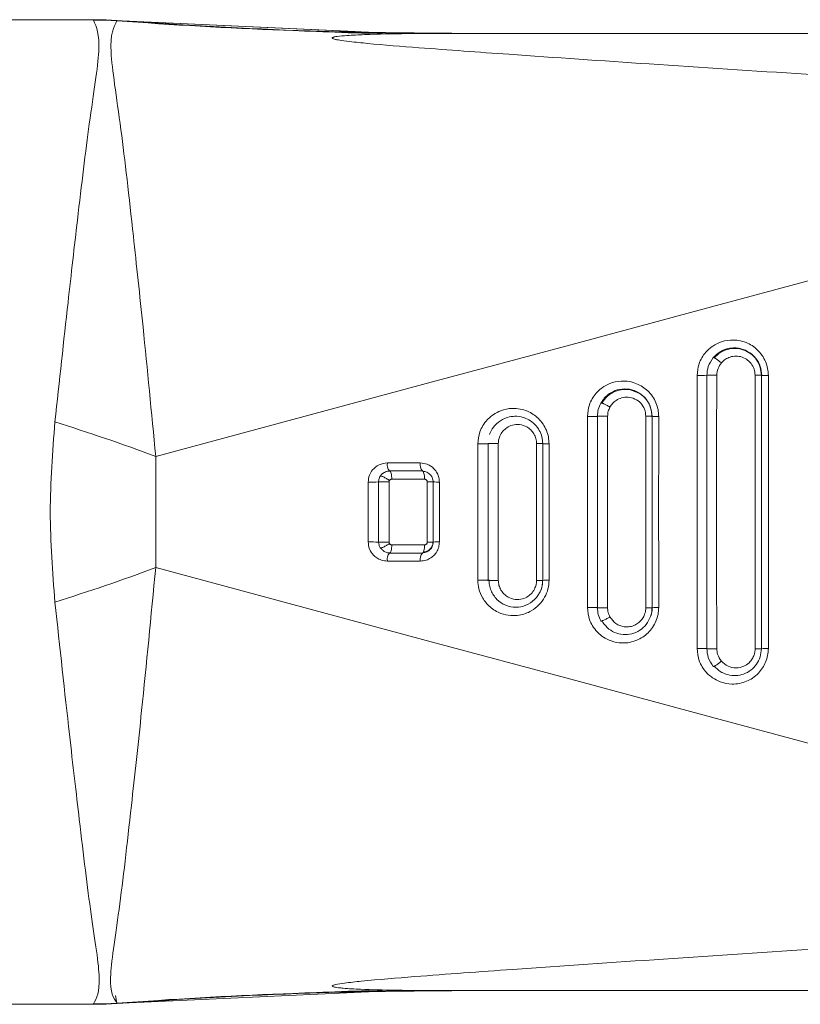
# Model space of a CAD drawing. Header units: millimetres. Extents: x -456 to 1924, y -71 to 431.
# Tile 3 of 45: x -211 to -197, y -48 to -30. Entities that reach past the tile are written whole.
import ezdxf

# ---------------------------------------------------------------- set-up
doc = ezdxf.new("R2010")
doc.units = ezdxf.units.MM

# ---------------------------------------------------------------- blocks, each defined once
blk = doc.blocks.new('Drawing View3')
at = {"color": 7, "linetype": 'Continuous', "lineweight": 18}
for p, q in [((-42.6, 15.5), (-27.226, 15.5)), ((-26.892, 15.491), (-27.23, 15.5)), ((-26.779, 15.483), (-27.23, 15.5)), ((-27.226, 15.5), (-27.224, 15.499)), ((-22.051, 15.264), (-26.82, 15.486)), ((-22.426, 15.282), (-26.82, 15.486)), ((-26.782, 15.484), (-26.782, 15.483)), ((-21.264, 15.254), (-22.863, 15.282)), ((-21.259, 15.254), (-21.758, 15.262)), ((-5.5, 15.25), (-20.695, 15.25)), ((-15.119, 9), (-15.119, 4)), ((-15, 9), (-15.119, 9)), ((-16.18, 8.995), (-16.18, 4.005)), ((-16.001, 4), (-16.001, 9)), ((-15, 9), (-15, 4)), ((-14.877, 4.004), (-14.877, 8.996)), ((-18.183, 8.245), (-18.183, 4.755)), ((-18, 4.75), (-18, 8.25)), ((-17.116, 8.25), (-17.116, 4.75)), ((-17.004, 8.25), (-17.116, 8.25)), ((-17, 8.25), (-17.004, 8.25)), ((-17, 8.25), (-17, 4.75)), ((-17, 7.716), (-17, 8.25)), ((-20, 5.25), (-20, 7.75)), ((-19.812, 5.251), (-19.812, 7.75)), ((-19, 7.75), (-19.113, 7.75)), ((-19.113, 7.75), (-19.113, 5.25)), ((-19, 7.75), (-19, 5.25)), ((-26.073, 5.486), (-26.073, 7.514)), ((-21.795, 7.248), (-21.821, 7.246)), ((-21.8, 7.25), (-21.2, 7.25)), ((-22, 5.95), (-22, 7.05)), ((-21.809, 5.95), (-21.809, 7.05)), ((-21.759, 7.1), (-21.16, 7.1)), ((-21.11, 7.05), (-21.11, 5.95)), ((-21, 7.05), (-21, 5.95)), ((-21, 5.95), (-21.007, 5.95)), ((-21.16, 5.9), (-21.759, 5.9)), ((-17, 4.75), (-17, 5.926)), ((-21.8, 5.75), (-21.795, 5.754)), ((-21.2, 5.75), (-21.8, 5.75)), ((-21.2, 5.75), (-21.19, 5.757)), ((-19, 5.25), (-19.113, 5.25)), ((-17, 4.75), (-17.116, 4.75)), ((-15, 4), (-15.119, 4)), ((-26.82, -2.486), (-22.052, -2.264)), ((-26.82, -2.486), (-22.051, -2.264)), ((-26.808, -2.339), (-26.782, -2.482)), ((-22.853, -2.282), (-21.259, -2.254)), ((-22.173, -2.27), (-21.758, -2.262)), ((-5.5, -2.25), (-20.695, -2.25)), ((-42.6, -2.5), (-27.226, -2.5)), ((-27.23, -2.5), (-26.779, -2.483))]:
    blk.add_line(p, q, dxfattribs=at)
at = {"color": 7, "linetype": 'Continuous', "lineweight": 18, "flags": 128}
for points in [[(-26.073, 7.514), (-23.567, 8.19), (-21.038, 8.871), (-18.487, 9.557), (-15.917, 10.249), (-13.331, 10.944), (-10.731, 11.642), (-8.119, 12.343), (-5.5, 13.046)], [(-26.073, 5.486), (-23.567, 4.81), (-21.038, 4.129), (-18.487, 3.443), (-15.917, 2.751), (-13.331, 2.056), (-10.731, 1.358), (-8.119, 0.657), (-5.5, -0.046)]]:
    blk.add_lwpolyline(points, dxfattribs=at)
at = {"color": 7, "linetype": 'Continuous', "lineweight": 18}
for centre, radius, start, end in [((-27.153, 9.924), 5.57, 86.1769, 90.5995), ((-20.695, 95.38), 80.13, 265.64339, 269.99986), ((-16.132, 10.701), 1.706, 268.4051, 274.4186), ((-16.127, -89.221), 98.221, 89.8201, 89.92607), ((-37.885, -23.896), 33.558, 69.391, 72.7177), ((-18.133, 10.012), 1.768, 268.361, 274.2988), ((-18.096, -136.236), 144.486, 89.88879, 89.96214), ((-20.134, 9.533), 1.789, 268.2904, 274.2827), ((-20.128, 9.439), 1.694, 268.5653, 274.3259), ((-21.674, 7.363), 0.169, 168.7434, 221.9555), ((-21.07, 7.363), 0.172, 168.8504, 221.0266), ((-22.136, 10.112), 3.065, 268.9755, 272.5392), ((-22.063, -162.965), 170.015, 89.91436, 89.97873), ((-20.912, 8.723), 1.675, 266.9844, 270.7971), ((-22.136, 2.888), 3.065, 87.4604, 91.0247), ((-20.912, 4.278), 1.675, 89.2027, 93.0157), ((-21.674, 5.637), 0.169, 138.0446, 191.2564), ((-21.07, 5.637), 0.172, 138.9729, 191.1502), ((-37.888, 36.895), 33.558, 287.2885, 290.6152), ((-18.909, 4.194), 1.06, 88.6747, 94.908), ((-16.907, 3.695), 1.06, 88.608, 95.0416), ((-14.904, 2.97), 1.035, 88.5026, 95.3014), ((-20.695, -82.38), 80.13, 90.00014, 94.35661), ((-27.153, 3.076), 5.57, 269.4004, 273.8231)]:
    blk.add_arc(centre, radius, start, end, dxfattribs=at)
for points, knots in [([(-27.915, 8.147), (-27.835, 8.891), (-27.693, 10.2), (-27.477, 12.071), (-27.281, 13.736), (-27.045, 15.12), (-27.155, 15.366), (-27.211, 15.494)], [0, 0, 0, 0, 0.190009, 0.334651, 0.538338, 0.761528, 1, 1, 1, 1]), ([(-27.211, 15.494), (-27.216, 15.496), (-27.225, 15.499), (-27.226, 15.5), (-27.226, 15.5)], [0, 0, 0, 0, 0.561067, 1, 1, 1, 1]), ([(-27.226, 15.5), (-27.143, 15.499), (-26.995, 15.498), (-26.847, 15.488), (-26.782, 15.484)], [0, 0, 0, 0, 0.559994, 1, 1, 1, 1]), ([(-26.073, 7.514), (-26.15, 8.317), (-26.287, 9.736), (-26.509, 11.804), (-26.713, 13.635), (-26.963, 15.135), (-26.844, 15.363), (-26.782, 15.482)], [0, 0, 0, 0, 0.190168, 0.336226, 0.540876, 0.762003, 1, 1, 1, 1]), ([(-26.782, 15.482), (-26.782, 15.482), (-26.782, 15.483), (-26.782, 15.483), (-26.782, 15.484)], [0, 0, 0, 0, 0.5563326, 1, 1, 1, 1]), ([(-26.782, 15.484), (-25.607, 15.409), (-23.511, 15.275), (-21.41, 15.258), (-20.486, 15.25)], [0, 0, 0, 0, 0.560021, 1, 1, 1, 1]), ([(-21.811, 15.235), (-22.145, 15.247), (-22.792, 15.27), (-23.388, 15.294), (-23.676, 15.306)], [0, 0, 0, 0, 0.515573, 1, 1, 1, 1]), ([(-20.695, 15.25), (-21.221, 15.249), (-21.858, 15.247), (-22.538, 15.215), (-22.719, 15.2), (-22.796, 15.188), (-22.823, 15.181), (-22.839, 15.175), (-22.848, 15.168), (-22.844, 15.159), (-22.823, 15.15), (-22.785, 15.139), (-22.691, 15.121), (-22.493, 15.095), (-22.007, 15.046), (-21.037, 14.969), (-19.322, 14.846), (-16.962, 14.683), (-13.662, 14.467), (-9.809, 14.241), (-6.907, 14.159), (-5.5, 14.119)], [0, 0, 0, 0, 0.079633, 0.096416, 0.106506, 0.108989, 0.110947, 0.112535, 0.113904, 0.115836, 0.117972, 0.120667, 0.124353, 0.135955, 0.15357, 0.20236, 0.286651, 0.417176, 0.562519, 0.787792, 1, 1, 1, 1]), ([(-14.877, 8.996), (-14.88, 9.039), (-14.885, 9.125), (-14.925, 9.251), (-14.988, 9.367), (-15.1, 9.497), (-15.248, 9.593), (-15.42, 9.641), (-15.591, 9.65), (-15.767, 9.609), (-15.908, 9.527), (-15.98, 9.464), (-16.01, 9.432), (-16.018, 9.423), (-16.02, 9.421), (-16.074, 9.359), (-16.157, 9.222), (-16.172, 9.067), (-16.18, 8.995)], [0, 0, 0, 0, 0.062546, 0.125984, 0.190344, 0.255585, 0.375281, 0.443712, 0.517666, 0.628248, 0.708015, 0.756845, 0.769623, 0.773095, 0.774103, 0.774624, 0.894592, 1, 1, 1, 1]), ([(-15.883, 9.322), (-15.856, 9.349), (-15.8, 9.408), (-15.683, 9.472), (-15.557, 9.502), (-15.452, 9.5), (-15.341, 9.479), (-15.219, 9.425), (-15.097, 9.31), (-15.016, 9.166), (-15.005, 9.054), (-15, 9)], [0, 0, 0, 0, 0.094141, 0.200375, 0.323982, 0.409646, 0.458094, 0.604791, 0.729109, 0.867138, 1, 1, 1, 1]), ([(-15.005, 8.993), (-15.009, 9.044), (-15.016, 9.145), (-15.085, 9.284), (-15.19, 9.395), (-15.323, 9.468), (-15.471, 9.498), (-15.621, 9.481), (-15.762, 9.421), (-15.834, 9.349), (-15.869, 9.313)], [0, 0, 0, 0, 0.124863, 0.249798, 0.374608, 0.499265, 0.623902, 0.748743, 0.874041, 1, 1, 1, 1]), ([(-16.001, 9), (-15.996, 9.054), (-15.986, 9.172), (-15.919, 9.269), (-15.883, 9.322)], [0, 0, 0, 0, 0.457521, 1, 1, 1, 1]), ([(-15.883, 9.322), (-15.881, 9.322), (-15.878, 9.324), (-15.866, 9.32), (-15.85, 9.311), (-15.832, 9.3), (-15.812, 9.286), (-15.789, 9.269), (-15.762, 9.248), (-15.745, 9.233), (-15.736, 9.225)], [0, 0, 0, 0, 0.136997, 0.267542, 0.389037, 0.500005, 0.61097, 0.732462, 0.863004, 1, 1, 1, 1]), ([(-15.819, 8.999), (-15.815, 9.042), (-15.806, 9.125), (-15.759, 9.193), (-15.736, 9.225)], [0, 0, 0, 0, 0.521306, 1, 1, 1, 1]), ([(-15.736, 9.225), (-15.718, 9.244), (-15.678, 9.285), (-15.596, 9.33), (-15.495, 9.355), (-15.382, 9.346), (-15.275, 9.3), (-15.189, 9.22), (-15.13, 9.117), (-15.123, 9.039), (-15.119, 9)], [0, 0, 0, 0, 0.092597, 0.200743, 0.324828, 0.459097, 0.595238, 0.730406, 0.865756, 1, 1, 1, 1]), ([(-14.877, 8.996), (-14.894, 8.996), (-14.927, 8.996), (-14.968, 8.997), (-14.995, 8.999), (-14.998, 9), (-15, 9)], [0, 0, 0, 0, 0.242329, 0.4999999, 0.7576709, 1, 1, 1, 1]), ([(-16.881, 8.246), (-16.884, 8.289), (-16.888, 8.375), (-16.928, 8.499), (-16.991, 8.616), (-17.102, 8.746), (-17.25, 8.841), (-17.421, 8.89), (-17.59, 8.9), (-17.762, 8.862), (-17.901, 8.785), (-17.975, 8.722), (-18.009, 8.687), (-18.074, 8.615), (-18.161, 8.474), (-18.176, 8.318), (-18.183, 8.245)], [0, 0, 0, 0, 0.061878, 0.124857, 0.188968, 0.254162, 0.373199, 0.442031, 0.516873, 0.622785, 0.700954, 0.751296, 0.766004, 0.773716, 0.894498, 1, 1, 1, 1]), ([(-15.819, 4.001), (-15.822, 4.937), (-15.828, 6.603), (-15.822, 8.269), (-15.819, 8.999)], [0, 0, 0, 0, 0.561691, 1, 1, 1, 1]), ([(-15, 4), (-15, 4.907), (-15, 6.574), (-15, 8.241), (-15, 9)], [0, 0, 0, 0, 0.54443, 1, 1, 1, 1]), ([(-17.938, 8.492), (-17.918, 8.522), (-17.875, 8.59), (-17.774, 8.676), (-17.633, 8.742), (-17.459, 8.759), (-17.279, 8.712), (-17.127, 8.599), (-17.021, 8.438), (-17.007, 8.313), (-17, 8.25)], [0, 0, 0, 0, 0.0825, 0.181793, 0.299657, 0.434093, 0.575769, 0.717, 0.858821, 1, 1, 1, 1]), ([(-17.307, 8.698), (-17.326, 8.707), (-17.393, 8.741), (-17.526, 8.747), (-17.682, 8.712), (-17.825, 8.626), (-17.888, 8.536), (-17.919, 8.491)], [0, 0, 0, 0, 0.090978, 0.316754, 0.543152, 0.770777, 1, 1, 1, 1]), ([(-17.004, 8.242), (-17.008, 8.297), (-17.017, 8.407), (-17.097, 8.552), (-17.198, 8.655), (-17.277, 8.686), (-17.307, 8.698)], [0, 0, 0, 0, 0.278278, 0.556603, 0.834425, 1, 1, 1, 1]), ([(-18, 8.25), (-17.997, 8.292), (-17.992, 8.377), (-17.956, 8.454), (-17.938, 8.492)], [0, 0, 0, 0, 0.500909, 1, 1, 1, 1]), ([(-17.938, 8.492), (-17.936, 8.493), (-17.933, 8.494), (-17.92, 8.491), (-17.903, 8.485), (-17.883, 8.477), (-17.86, 8.466), (-17.833, 8.453), (-17.802, 8.437), (-17.782, 8.425), (-17.771, 8.419)], [0, 0, 0, 0, 0.137275, 0.26799, 0.389408, 0.499996, 0.610586, 0.732007, 0.862724, 1, 1, 1, 1]), ([(-17.771, 8.419), (-17.757, 8.441), (-17.727, 8.488), (-17.656, 8.548), (-17.558, 8.594), (-17.437, 8.607), (-17.311, 8.573), (-17.205, 8.495), (-17.13, 8.382), (-17.121, 8.294), (-17.116, 8.25)], [0, 0, 0, 0, 0.082105, 0.181397, 0.299616, 0.434732, 0.577065, 0.718462, 0.859791, 1, 1, 1, 1]), ([(-18.885, 7.746), (-18.887, 7.788), (-18.892, 7.873), (-18.931, 7.996), (-18.992, 8.111), (-19.1, 8.241), (-19.246, 8.337), (-19.414, 8.388), (-19.58, 8.401), (-19.75, 8.366), (-19.889, 8.294), (-19.964, 8.235), (-19.999, 8.201), (-20.041, 8.158), (-20.095, 8.084), (-20.168, 7.939), (-20.179, 7.821), (-20.187, 7.746)], [0, 0, 0, 0, 0.060747, 0.122593, 0.185575, 0.249635, 0.368452, 0.436493, 0.510081, 0.614537, 0.69179, 0.741759, 0.75649, 0.764365, 0.829929, 0.891129, 1, 1, 1, 1]), ([(-17.815, 8.249), (-17.813, 8.281), (-17.809, 8.341), (-17.783, 8.394), (-17.771, 8.419)], [0, 0, 0, 0, 0.530381, 1, 1, 1, 1]), ([(-27.915, 4.853), (-27.958, 5.402), (-28.042, 6.5), (-27.958, 7.598), (-27.915, 8.147)], [0, 0, 0, 0, 0.499972, 1, 1, 1, 1]), ([(-19.971, 7.918), (-19.967, 7.928), (-19.944, 7.988), (-19.876, 8.093), (-19.761, 8.184), (-19.633, 8.237), (-19.504, 8.257), (-19.37, 8.239), (-19.245, 8.186), (-19.141, 8.107), (-19.059, 7.997), (-19.009, 7.875), (-19.003, 7.791), (-19, 7.75)], [0, 0, 0, 0, 0.023783, 0.136661, 0.262815, 0.334011, 0.432969, 0.542827, 0.621633, 0.723934, 0.821006, 0.912978, 1, 1, 1, 1]), ([(-19.812, 7.75), (-19.811, 7.772), (-19.808, 7.819), (-19.783, 7.898), (-19.734, 7.978), (-19.655, 8.048), (-19.55, 8.096), (-19.42, 8.106), (-19.303, 8.069), (-19.216, 8.004), (-19.158, 7.93), (-19.12, 7.843), (-19.115, 7.781), (-19.113, 7.75)], [0, 0, 0, 0, 0.058055, 0.128833, 0.221266, 0.309063, 0.41483, 0.536314, 0.663474, 0.747859, 0.832233, 0.916537, 1, 1, 1, 1]), ([(-17.815, 4.751), (-17.817, 5.409), (-17.819, 6.575), (-17.817, 7.741), (-17.815, 8.249)], [0, 0, 0, 0, 0.5644162, 1, 1, 1, 1]), ([(-16.881, 8.246), (-16.897, 8.246), (-16.93, 8.247), (-16.969, 8.248), (-16.995, 8.249), (-16.998, 8.25), (-17, 8.25)], [0, 0, 0, 0, 0.242616, 0.5, 0.757384, 1, 1, 1, 1]), ([(-16.881, 4.754), (-16.881, 5.376), (-16.882, 6.54), (-16.881, 7.704), (-16.881, 8.246)], [0, 0, 0, 0, 0.534492, 1, 1, 1, 1]), ([(-20.187, 7.746), (-20.187, 7.306), (-20.188, 6.476), (-20.187, 5.645), (-20.187, 5.254)], [0, 0, 0, 0, 0.529154, 1, 1, 1, 1]), ([(-20, 7.75), (-19.999, 7.75), (-19.996, 7.75), (-19.982, 7.75), (-19.963, 7.75), (-19.94, 7.75), (-19.914, 7.75), (-19.883, 7.75), (-19.848, 7.75), (-19.824, 7.75), (-19.812, 7.75)], [0, 0, 0, 0, 0.137223, 0.267433, 0.387963, 0.497455, 0.608552, 0.730615, 0.862046, 1, 1, 1, 1]), ([(-18.885, 7.746), (-18.9, 7.747), (-18.932, 7.747), (-18.97, 7.748), (-18.995, 7.749), (-18.998, 7.75), (-19, 7.75)], [0, 0, 0, 0, 0.24289, 0.5, 0.75711, 1, 1, 1, 1]), ([(-18.885, 5.254), (-18.885, 5.703), (-18.885, 6.534), (-18.885, 7.365), (-18.885, 7.746)], [0, 0, 0, 0, 0.541, 1, 1, 1, 1]), ([(-21.84, 7.396), (-21.892, 7.389), (-21.994, 7.376), (-22.107, 7.284), (-22.177, 7.171), (-22.186, 7.09), (-22.191, 7.047)], [0, 0, 0, 0, 0.28802, 0.566583, 0.772902, 1, 1, 1, 1]), ([(-21.239, 7.396), (-21.352, 7.396), (-21.552, 7.396), (-21.752, 7.396), (-21.84, 7.396)], [0, 0, 0, 0, 0.561946, 1, 1, 1, 1]), ([(-20.889, 7.048), (-20.89, 7.075), (-20.894, 7.131), (-20.927, 7.216), (-20.994, 7.307), (-21.103, 7.382), (-21.195, 7.392), (-21.239, 7.396)], [0, 0, 0, 0, 0.146576, 0.301423, 0.488003, 0.755766, 1, 1, 1, 1]), ([(-21.796, 7.247), (-21.809, 7.247), (-21.836, 7.246), (-21.875, 7.234), (-21.906, 7.22), (-21.921, 7.207), (-21.925, 7.203)], [0, 0, 0, 0, 0.275491, 0.577865, 0.880817, 1, 1, 1, 1]), ([(-21.003, 7.049), (-21.004, 7.063), (-21.005, 7.09), (-21.018, 7.129), (-21.039, 7.165), (-21.066, 7.195), (-21.098, 7.219), (-21.135, 7.235), (-21.166, 7.243), (-21.184, 7.243), (-21.19, 7.243)], [0, 0, 0, 0, 0.136088, 0.272293, 0.40815, 0.543189, 0.677342, 0.810729, 0.943649, 1, 1, 1, 1]), ([(-22.191, 7.047), (-22.191, 6.843), (-22.191, 6.478), (-22.191, 6.113), (-22.191, 5.953)], [0, 0, 0, 0, 0.559798, 1, 1, 1, 1]), ([(-22, 7.05), (-21.999, 7.07), (-21.995, 7.108), (-21.977, 7.142), (-21.969, 7.157)], [0, 0, 0, 0, 0.542921, 1, 1, 1, 1]), ([(-21.969, 7.157), (-21.968, 7.158), (-21.965, 7.16), (-21.953, 7.158), (-21.936, 7.152), (-21.912, 7.142), (-21.885, 7.128), (-21.855, 7.111), (-21.827, 7.094), (-21.809, 7.082), (-21.801, 7.077)], [0, 0, 0, 0, 0.113772, 0.23665, 0.366446, 0.5, 0.633555, 0.763351, 0.886228, 1, 1, 1, 1]), ([(-21.809, 7.05), (-21.809, 7.055), (-21.808, 7.064), (-21.803, 7.073), (-21.801, 7.077)], [0, 0, 0, 0, 0.51432, 1, 1, 1, 1]), ([(-21.801, 7.077), (-21.799, 7.08), (-21.794, 7.086), (-21.784, 7.094), (-21.772, 7.099), (-21.763, 7.1), (-21.759, 7.1)], [0, 0, 0, 0, 0.229085, 0.45991, 0.730436, 1, 1, 1, 1]), ([(-21.16, 7.1), (-21.154, 7.099), (-21.143, 7.098), (-21.129, 7.09), (-21.12, 7.081), (-21.114, 7.072), (-21.111, 7.061), (-21.11, 7.054), (-21.11, 7.05)], [0, 0, 0, 0, 0.221138, 0.439118, 0.583471, 0.720101, 0.856449, 1, 1, 1, 1]), ([(-21, 5.95), (-21, 6.159), (-21, 6.525), (-21, 6.892), (-21, 7.05)], [0, 0, 0, 0, 0.568884, 1, 1, 1, 1]), ([(-20.889, 5.952), (-20.889, 6.16), (-20.889, 6.525), (-20.889, 6.89), (-20.889, 7.048)], [0, 0, 0, 0, 0.568848, 1, 1, 1, 1]), ([(-22.191, 5.953), (-22.186, 5.909), (-22.176, 5.82), (-22.11, 5.722), (-22.032, 5.657), (-21.945, 5.614), (-21.877, 5.607), (-21.84, 5.604)], [0, 0, 0, 0, 0.235731, 0.471718, 0.618505, 0.795531, 1, 1, 1, 1]), ([(-21.969, 5.843), (-21.978, 5.86), (-21.996, 5.893), (-21.999, 5.931), (-22, 5.95)], [0, 0, 0, 0, 0.4957505, 1, 1, 1, 1]), ([(-22, 5.95), (-21.999, 5.95), (-21.997, 5.95), (-21.984, 5.95), (-21.965, 5.95), (-21.938, 5.95), (-21.907, 5.95), (-21.873, 5.95), (-21.84, 5.95), (-21.819, 5.95), (-21.809, 5.95)], [0, 0, 0, 0, 0.113929, 0.236843, 0.366572, 0.5, 0.633427, 0.763157, 0.886071, 1, 1, 1, 1]), ([(-21.801, 5.923), (-21.804, 5.928), (-21.808, 5.936), (-21.809, 5.946), (-21.809, 5.95)], [0, 0, 0, 0, 0.5566112, 1, 1, 1, 1]), ([(-21.239, 5.604), (-21.203, 5.607), (-21.135, 5.613), (-21.048, 5.656), (-20.985, 5.708), (-20.934, 5.774), (-20.896, 5.855), (-20.891, 5.92), (-20.889, 5.952)], [0, 0, 0, 0, 0.202596, 0.375556, 0.525095, 0.653417, 0.825697, 1, 1, 1, 1]), ([(-21.19, 5.757), (-21.184, 5.757), (-21.166, 5.757), (-21.135, 5.765), (-21.098, 5.781), (-21.066, 5.805), (-21.039, 5.835), (-21.018, 5.871), (-21.005, 5.91), (-21.004, 5.937), (-21.003, 5.951)], [0, 0, 0, 0, 0.056329, 0.189246, 0.32263, 0.456792, 0.591826, 0.72769, 0.863883, 1, 1, 1, 1]), ([(-21.185, 5.771), (-21.174, 5.772), (-21.15, 5.772), (-21.115, 5.783), (-21.084, 5.8), (-21.056, 5.824), (-21.033, 5.853), (-21.016, 5.887), (-21.007, 5.92), (-21.007, 5.941), (-21.007, 5.95)], [0, 0, 0, 0, 0.1279705, 0.2560735, 0.3847175, 0.5142311, 0.6447032, 0.7760674, 0.9080071, 1, 1, 1, 1]), ([(-21.11, 5.95), (-21.11, 5.944), (-21.111, 5.933), (-21.12, 5.919), (-21.129, 5.91), (-21.138, 5.904), (-21.149, 5.901), (-21.156, 5.9), (-21.16, 5.9)], [0, 0, 0, 0, 0.216784, 0.429725, 0.57505, 0.713795, 0.853095, 1, 1, 1, 1]), ([(-21.007, 5.95), (-21.007, 5.95), (-21.01, 5.95), (-21.03, 5.95), (-21.064, 5.95), (-21.094, 5.95), (-21.11, 5.95)], [0, 0, 0, 0, 0.026941, 0.351294, 0.675647, 1, 1, 1, 1]), ([(-21.969, 5.843), (-21.968, 5.842), (-21.965, 5.84), (-21.953, 5.842), (-21.936, 5.848), (-21.912, 5.858), (-21.885, 5.872), (-21.855, 5.889), (-21.827, 5.906), (-21.809, 5.918), (-21.801, 5.923)], [0, 0, 0, 0, 0.113774, 0.236652, 0.366449, 0.500003, 0.633557, 0.763352, 0.886229, 1, 1, 1, 1]), ([(-21.961, 5.846), (-21.951, 5.832), (-21.93, 5.802), (-21.886, 5.772), (-21.84, 5.754), (-21.809, 5.753), (-21.795, 5.752)], [0, 0, 0, 0, 0.267867, 0.531732, 0.792368, 1, 1, 1, 1]), ([(-21.759, 5.9), (-21.763, 5.9), (-21.77, 5.901), (-21.782, 5.905), (-21.793, 5.912), (-21.798, 5.92), (-21.801, 5.923)], [0, 0, 0, 0, 0.230223, 0.458076, 0.731449, 1, 1, 1, 1]), ([(-21.795, 5.754), (-21.791, 5.755), (-21.782, 5.76), (-21.77, 5.792), (-21.761, 5.841), (-21.759, 5.88), (-21.759, 5.9)], [0, 0, 0, 0, 0.1829372, 0.4552915, 0.7276457, 1, 1, 1, 1]), ([(-21.84, 5.604), (-21.728, 5.604), (-21.528, 5.604), (-21.328, 5.604), (-21.239, 5.604)], [0, 0, 0, 0, 0.558043, 1, 1, 1, 1]), ([(-26.782, -2.482), (-26.844, -2.383), (-26.966, -2.19), (-26.743, -0.866), (-26.543, 0.891), (-26.308, 3.048), (-26.159, 4.596), (-26.073, 5.486)], [0, 0, 0, 0, 0.215583, 0.424685, 0.63353, 0.789403, 1, 1, 1, 1]), ([(-20.187, 5.254), (-20.177, 5.254), (-20.156, 5.255), (-20.123, 5.254), (-20.09, 5.254), (-20.059, 5.254), (-20.034, 5.253), (-20.015, 5.252), (-20.003, 5.251), (-20.001, 5.25), (-20, 5.25)], [0, 0, 0, 0, 0.11405, 0.236992, 0.366668, 0.499995, 0.633322, 0.763001, 0.885946, 1, 1, 1, 1]), ([(-20.187, 5.254), (-20.183, 5.201), (-20.174, 5.086), (-20.1, 4.914), (-19.965, 4.751), (-19.783, 4.643), (-19.595, 4.601), (-19.404, 4.609), (-19.221, 4.674), (-19.065, 4.795), (-18.961, 4.935), (-18.896, 5.091), (-18.889, 5.2), (-18.885, 5.254)], [0, 0, 0, 0, 0.076965, 0.166947, 0.269919, 0.38582, 0.476343, 0.553972, 0.670083, 0.757758, 0.841976, 0.922725, 1, 1, 1, 1]), ([(-20, 5.25), (-19.999, 5.25), (-19.997, 5.25), (-19.99, 5.25), (-19.983, 5.25), (-19.982, 5.25)], [0, 0, 0, 0, 0.445224, 0.925518, 1, 1, 1, 1]), ([(-19.982, 5.261), (-19.981, 5.227), (-19.977, 5.161), (-19.948, 5.064), (-19.901, 4.977), (-19.818, 4.876), (-19.682, 4.784), (-19.492, 4.747), (-19.302, 4.783), (-19.168, 4.874), (-19.095, 4.956), (-19.075, 4.996), (-19.069, 5.007)], [0, 0, 0, 0, 0.0764441, 0.1526861, 0.2286153, 0.3041635, 0.4534008, 0.6015295, 0.7492087, 0.8970461, 0.9714972, 1, 1, 1, 1]), ([(-19.982, 5.25), (-19.977, 5.25), (-19.966, 5.25), (-19.94, 5.25), (-19.909, 5.25), (-19.876, 5.25), (-19.843, 5.25), (-19.822, 5.25), (-19.812, 5.25)], [0, 0, 0, 0, 0.148734, 0.328047, 0.507355, 0.681695, 0.846881, 1, 1, 1, 1]), ([(-19.113, 5.25), (-19.114, 5.228), (-19.117, 5.181), (-19.142, 5.102), (-19.191, 5.022), (-19.269, 4.952), (-19.375, 4.904), (-19.504, 4.894), (-19.622, 4.931), (-19.709, 4.996), (-19.766, 5.07), (-19.805, 5.157), (-19.809, 5.22), (-19.812, 5.251)], [0, 0, 0, 0, 0.057952, 0.128681, 0.221056, 0.308786, 0.414458, 0.535837, 0.662907, 0.747233, 0.831553, 0.915794, 1, 1, 1, 1]), ([(-19, 5.25), (-19.002, 5.218), (-19.007, 5.146), (-19.03, 5.06), (-19.062, 5.016), (-19.071, 5.004)], [0, 0, 0, 0, 0.373987, 0.824803, 1, 1, 1, 1]), ([(-19.069, 5.007), (-19.059, 5.024), (-19.033, 5.069), (-19.009, 5.152), (-19.005, 5.217), (-19.003, 5.25)], [0, 0, 0, 0, 0.235899, 0.618047, 1, 1, 1, 1]), ([(-27.211, -2.494), (-27.154, -2.387), (-27.042, -2.175), (-27.252, -0.949), (-27.444, 0.65), (-27.671, 2.6), (-27.826, 4.027), (-27.915, 4.853)], [0, 0, 0, 0, 0.215496, 0.427053, 0.635275, 0.788732, 1, 1, 1, 1]), ([(-18.183, 4.755), (-18.176, 4.678), (-18.163, 4.559), (-18.09, 4.413), (-18.034, 4.338), (-17.967, 4.269), (-17.887, 4.205), (-17.739, 4.131), (-17.573, 4.099), (-17.413, 4.112), (-17.245, 4.161), (-17.098, 4.258), (-16.989, 4.389), (-16.927, 4.503), (-16.888, 4.626), (-16.884, 4.711), (-16.881, 4.754)], [0, 0, 0, 0, 0.110611, 0.172342, 0.238205, 0.247621, 0.314107, 0.3903, 0.491869, 0.561418, 0.627803, 0.750448, 0.81342, 0.876012, 0.938203, 1, 1, 1, 1]), ([(-18.183, 4.755), (-18.172, 4.755), (-18.149, 4.755), (-18.115, 4.755), (-18.085, 4.754), (-18.06, 4.754), (-18.037, 4.753), (-18.019, 4.752), (-18.005, 4.751), (-18.002, 4.751), (-18, 4.75)], [0, 0, 0, 0, 0.136988, 0.267526, 0.389022, 0.5, 0.610979, 0.732475, 0.863013, 1, 1, 1, 1]), ([(-18, 4.75), (-17.999, 4.75), (-17.997, 4.75), (-17.985, 4.75), (-17.966, 4.75), (-17.94, 4.75), (-17.91, 4.75), (-17.878, 4.75), (-17.846, 4.751), (-17.825, 4.751), (-17.815, 4.751)], [0, 0, 0, 0, 0.11449, 0.237535, 0.367027, 0.5, 0.632973, 0.762465, 0.88551, 1, 1, 1, 1]), ([(-17.938, 4.508), (-17.956, 4.547), (-17.992, 4.623), (-17.997, 4.708), (-18, 4.75)], [0, 0, 0, 0, 0.498876, 1, 1, 1, 1]), ([(-17.771, 4.581), (-17.786, 4.612), (-17.811, 4.666), (-17.814, 4.726), (-17.815, 4.751)], [0, 0, 0, 0, 0.5847, 1, 1, 1, 1]), ([(-17.116, 4.75), (-17.117, 4.731), (-17.119, 4.69), (-17.137, 4.624), (-17.175, 4.547), (-17.237, 4.479), (-17.318, 4.428), (-17.41, 4.4), (-17.531, 4.398), (-17.672, 4.448), (-17.738, 4.537), (-17.771, 4.581)], [0, 0, 0, 0, 0.060359, 0.131534, 0.221024, 0.334782, 0.426548, 0.531655, 0.646832, 0.824075, 1, 1, 1, 1]), ([(-17.03, 4.589), (-17.03, 4.589), (-17.005, 4.637), (-17.004, 4.693), (-17.004, 4.75)], [0, 0, 0, 0, 0.00015, 1, 1, 1, 1]), ([(-17, 4.75), (-17.001, 4.715), (-17.004, 4.659), (-17.023, 4.607), (-17.03, 4.587)], [0, 0, 0, 0, 0.632381, 1, 1, 1, 1]), ([(-17.938, 4.508), (-17.936, 4.508), (-17.934, 4.506), (-17.927, 4.507), (-17.92, 4.509), (-17.918, 4.51)], [0, 0, 0, 0, 0.423279, 0.879346, 1, 1, 1, 1]), ([(-17.923, 4.516), (-17.892, 4.471), (-17.83, 4.379), (-17.689, 4.292), (-17.532, 4.252), (-17.37, 4.265), (-17.222, 4.33), (-17.098, 4.44), (-17.053, 4.539), (-17.03, 4.589)], [0, 0, 0, 0, 0.144622, 0.288166, 0.430858, 0.573078, 0.71521, 0.857515, 1, 1, 1, 1]), ([(-17.918, 4.51), (-17.914, 4.511), (-17.905, 4.514), (-17.883, 4.523), (-17.856, 4.535), (-17.827, 4.55), (-17.798, 4.565), (-17.78, 4.576), (-17.771, 4.581)], [0, 0, 0, 0, 0.1329768, 0.3154517, 0.4979218, 0.6754256, 0.8437655, 1, 1, 1, 1]), ([(-16.18, 4.005), (-16.172, 3.928), (-16.16, 3.809), (-16.086, 3.662), (-16.032, 3.591), (-15.992, 3.549), (-15.959, 3.517), (-15.883, 3.456), (-15.742, 3.382), (-15.569, 3.348), (-15.404, 3.362), (-15.276, 3.401), (-15.159, 3.464), (-15.029, 3.572), (-14.935, 3.718), (-14.885, 3.876), (-14.88, 3.961), (-14.877, 4.004)], [0, 0, 0, 0, 0.110942, 0.173124, 0.239628, 0.241655, 0.258811, 0.307476, 0.385541, 0.492879, 0.564835, 0.630147, 0.688785, 0.760401, 0.875589, 0.937327, 1, 1, 1, 1]), ([(-16.18, 4.005), (-16.168, 4.005), (-16.146, 4.005), (-16.104, 4.005), (-16.058, 4.004), (-16.024, 4.003), (-16.006, 4.002), (-16.002, 4.001), (-16.001, 4)], [0, 0, 0, 0, 0.136932, 0.26754, 0.5, 0.73246, 0.863068, 1, 1, 1, 1]), ([(-16.001, 4), (-15.999, 4), (-15.996, 4), (-15.984, 4), (-15.965, 4.001), (-15.941, 4.001), (-15.911, 4.001), (-15.88, 4.001), (-15.849, 4.001), (-15.829, 4.001), (-15.819, 4.001)], [0, 0, 0, 0, 0.115075, 0.238254, 0.367497, 0.499999, 0.632502, 0.761745, 0.884924, 1, 1, 1, 1]), ([(-15.883, 3.678), (-15.919, 3.731), (-15.986, 3.828), (-15.996, 3.946), (-16.001, 4)], [0, 0, 0, 0, 0.5409853, 1, 1, 1, 1]), ([(-15.869, 3.687), (-15.834, 3.651), (-15.762, 3.579), (-15.622, 3.52), (-15.473, 3.502), (-15.326, 3.531), (-15.193, 3.603), (-15.088, 3.712), (-15.018, 3.849), (-15.009, 3.95), (-15.005, 4)], [0, 0, 0, 0, 0.126137, 0.251563, 0.376482, 0.501143, 0.625768, 0.750492, 0.875294, 1, 1, 1, 1]), ([(-15.736, 3.775), (-15.763, 3.815), (-15.809, 3.883), (-15.816, 3.966), (-15.819, 4.001)], [0, 0, 0, 0, 0.581601, 1, 1, 1, 1]), ([(-15.119, 4), (-15.12, 3.982), (-15.121, 3.944), (-15.137, 3.882), (-15.17, 3.811), (-15.232, 3.735), (-15.332, 3.669), (-15.468, 3.64), (-15.621, 3.669), (-15.697, 3.74), (-15.736, 3.775)], [0, 0, 0, 0, 0.0616471, 0.1334045, 0.2222397, 0.3338454, 0.4723713, 0.638681, 0.8195891, 1, 1, 1, 1]), ([(-15.883, 3.678), (-15.881, 3.678), (-15.878, 3.676), (-15.871, 3.678), (-15.865, 3.681), (-15.864, 3.682)], [0, 0, 0, 0, 0.426301, 0.884013, 1, 1, 1, 1]), ([(-15.864, 3.682), (-15.86, 3.683), (-15.851, 3.688), (-15.832, 3.7), (-15.809, 3.716), (-15.783, 3.735), (-15.759, 3.755), (-15.743, 3.768), (-15.736, 3.775)], [0, 0, 0, 0, 0.13439, 0.316128, 0.497857, 0.67489, 0.843224, 1, 1, 1, 1]), ([(-5.5, -1.119), (-7.338, -1.176), (-11.114, -1.294), (-15.798, -1.604), (-19.238, -1.839), (-21.078, -1.972), (-22.107, -2.054), (-22.585, -2.106), (-22.758, -2.132), (-22.826, -2.15), (-22.847, -2.161), (-22.847, -2.171), (-22.826, -2.181), (-22.786, -2.19), (-22.726, -2.198), (-22.576, -2.213), (-22.231, -2.231), (-21.578, -2.247), (-21.029, -2.249), (-20.695, -2.25)], [0, 0, 0, 0, 0.277154, 0.569443, 0.709641, 0.801655, 0.852576, 0.869317, 0.879228, 0.882226, 0.884534, 0.88657, 0.888768, 0.891501, 0.895083, 0.899771, 0.916625, 0.949186, 1, 1, 1, 1]), ([(-26.782, -2.484), (-25.607, -2.409), (-23.511, -2.275), (-21.41, -2.258), (-20.486, -2.25)], [0, 0, 0, 0, 0.560021, 1, 1, 1, 1]), ([(-23.676, -2.306), (-23.387, -2.294), (-22.792, -2.27), (-22.144, -2.247), (-21.811, -2.235)], [0, 0, 0, 0, 0.484427, 1, 1, 1, 1]), ([(-27.226, -2.5), (-27.143, -2.499), (-26.995, -2.498), (-26.847, -2.488), (-26.782, -2.484)], [0, 0, 0, 0, 0.559994, 1, 1, 1, 1]), ([(-27.226, -2.5), (-27.226, -2.5), (-27.224, -2.499), (-27.215, -2.495), (-27.211, -2.494)], [0, 0, 0, 0, 0.558771, 1, 1, 1, 1]), ([(-26.782, -2.484), (-26.782, -2.483), (-26.782, -2.483), (-26.782, -2.482), (-26.782, -2.482)], [0, 0, 0, 0, 0.56272, 1, 1, 1, 1])]:
    blk.add_open_spline(points, degree=3, knots=knots, dxfattribs=at)
for points in [[(-21.969, 7.157), (-21.959, 7.17), (-21.939, 7.197), (-21.898, 7.227), (-21.85, 7.246), (-21.817, 7.249), (-21.8, 7.25)], [(-21.8, 7.25), (-21.795, 7.248), (-21.784, 7.243), (-21.77, 7.209), (-21.761, 7.159), (-21.759, 7.12), (-21.759, 7.1)], [(-21.2, 7.25), (-21.195, 7.248), (-21.184, 7.243), (-21.171, 7.209), (-21.162, 7.159), (-21.16, 7.12), (-21.16, 7.1)], [(-21, 7.05), (-21.002, 7.05), (-21.005, 7.05), (-21.029, 7.05), (-21.064, 7.05), (-21.095, 7.05), (-21.11, 7.05)], [(-21.2, 5.75), (-21.195, 5.752), (-21.184, 5.757), (-21.171, 5.791), (-21.162, 5.841), (-21.16, 5.88), (-21.16, 5.9)]]:
    blk.add_open_spline(points, degree=3, dxfattribs=at)

msp = doc.modelspace()

# ---------------------------------------------------------------- block references
at = {"color": 7, "linetype": 'Continuous', "lineweight": 18}
msp.add_blockref('Drawing View3', (-182.701, -45.608), dxfattribs=at)

doc.saveas('drawing.dxf')
